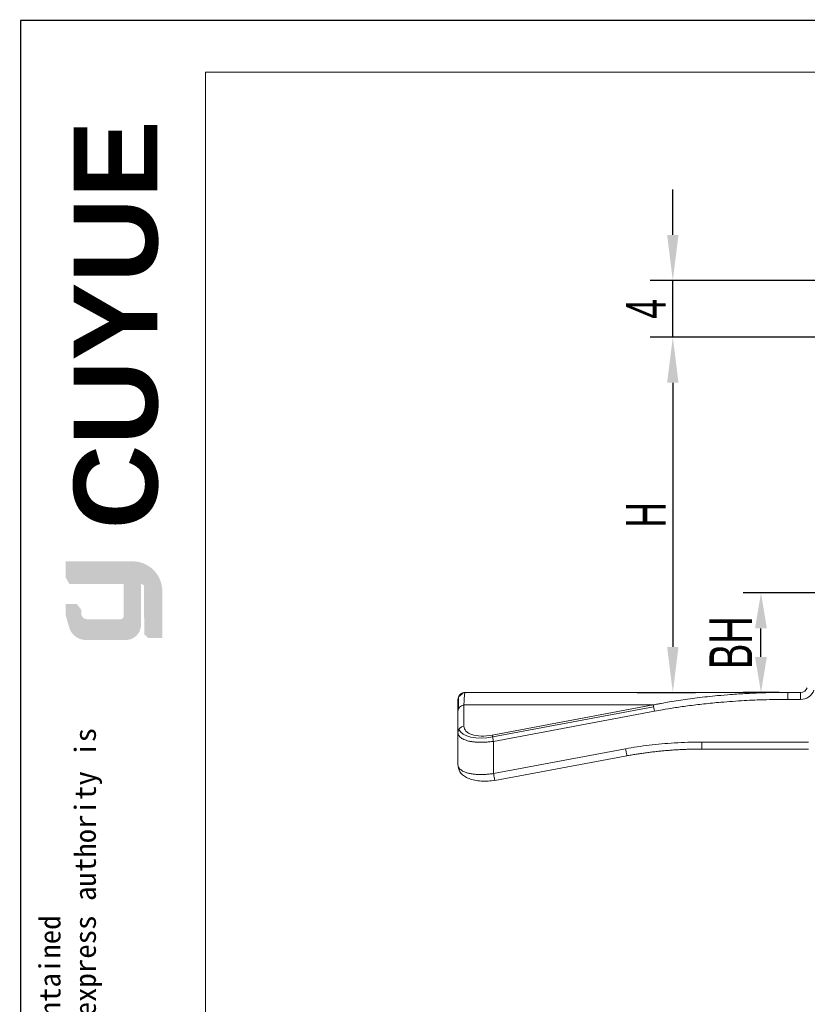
# Model space of a CAD drawing. Header units: inches. Extents: x 155664 to 155881, y 131463 to 131616.
# Tile 2 of 5: x 155664 to 155719, y 131547 to 131616. Entities that reach past the tile are written whole.
import ezdxf

# ---------------------------------------------------------------- set-up
doc = ezdxf.new("R2010")
doc.units = ezdxf.units.IN
for name, color, linetype, lineweight in [('1', 7, 'Continuous', 18), ('实线层', 7, 'Continuous', 25), ('尺寸线层', 3, 'Continuous', 18), ('粗实线层', 7, 'Continuous', 35)]:
    doc.layers.add(name, color=color, linetype=linetype, lineweight=lineweight)
doc.styles.add('ARIAL', font='arial.ttf')
doc.styles.get("Standard").update_dxf_attribs({"font": 'arial.ttf'})
doc.styles.add('标准', font='txt', dxfattribs={"width": 0.667})
doc.dimstyles.new('对齐', dxfattribs={"dimtxt": 3, "dimasz": 2.5, "dimexe": 1.25, "dimexo": 0.625, "dimtad": 1, "dimdsep": 46, "dimtxsty": '标准', "dimcen": 2.5, "dimclrd": 3, "dimclre": 3, "dimclrt": 3, "dimadec": 0, "dimazin": 0, "dimtfac": 1, "dimtmove": 0, "dimatfit": 3, "dimfxl": 1, "dimarcsym": 0})
doc.dimstyles.new('标准', dxfattribs={"dimscale": 0.8, "dimtxt": 3.5, "dimasz": 4, "dimexe": 2, "dimexo": 0, "dimtad": 1, "dimdec": 1, "dimdsep": 46, "dimtxsty": '标准', "dimblk": '_CAXARROW', "dimcen": 0, "dimdle": 8, "dimazin": 2, "dimtfac": 0.707107, "dimtmove": 0, "dimatfit": 3, "dimfxl": 1, "dimtolj": 1, "dimarcsym": 1})

# ---------------------------------------------------------------- blocks, each defined once
blk = doc.blocks.new('_CAXARROW')
blk.add_hatch(color=0).paths.add_polyline_path([(0, 0), (-1, 0.125), (-1, -0.125)], flags=0)
blk = doc.blocks.new('*D20')
at = {"layer": 'Defpoints', "color": 0, "transparency": 16777216}
for p in [(155715.9201360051, 131576.0063817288), (155724.4164284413, 131576.0063817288), (155717.8140613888, 131569.0063824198), (155805.3105698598, 131536.1846303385), (155798.4063655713, 131514.7701034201)]:
    blk.add_point(p, dxfattribs=at)
at = {"layer": '尺寸线层', "color": 3, "linetype": 'Continuous', "lineweight": -2, "transparency": 16777216}
for p, q in [((155723.7914284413, 131576.0063817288), (155714.6701360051, 131576.0063817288)), ((155715.9201360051, 131571.5063824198), (155715.9201360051, 131573.5063817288)), ((155717.1890613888, 131569.0063824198), (155714.6701360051, 131569.0063824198))]:
    blk.add_line(p, q, dxfattribs=at)
at = {"layer": '尺寸线层', "color": 0, "linetype": 'Continuous', "lineweight": -2, "transparency": 16777216}
for p, q in [((155806.2925011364, 131539.2302519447), (155807.274432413, 131542.2758735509)), ((155805.3105698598, 131536.1846303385), (155798.4063655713, 131514.7701034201)), ((155797.4244342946, 131511.7244818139), (155795.0790191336, 131504.4497903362)), ((155795.0790191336, 131504.4497903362), (155787.9099134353, 131504.4497903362))]:
    blk.add_line(p, q, dxfattribs=at)
at = {"layer": '尺寸线层', "color": 3, "transparency": 16777216}
for points in [[(155715.5034693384, 131573.5063817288), (155716.3368026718, 131573.5063817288), (155715.9201360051, 131576.0063817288)], [(155715.5034693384, 131571.5063824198), (155716.3368026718, 131571.5063824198), (155715.9201360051, 131569.0063824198)]]:
    blk.add_solid(points, dxfattribs=at)
at = {"layer": '尺寸线层', "color": 0, "lineweight": -2, "transparency": 16777216, "xscale": 3.2, "yscale": 3.2, "zscale": 3.2}
for p, rotation in [((155805.3105698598, 131536.1846303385), 252.1302888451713), ((155798.4063655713, 131514.7701034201), 72.13028884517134)]:
    blk.add_blockref('_CAXARROW', p, dxfattribs=dict(at, rotation=rotation))
at = {"layer": '尺寸线层', "color": 3, "transparency": 16777216, "insert": (155713.7951360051, 131572.5063820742), "char_height": 3, "attachment_point": 5, "rotation": 90, "style": '标准'}
blk.add_mtext('BH', dxfattribs=at)
at = {"layer": '尺寸线层', "color": 0, "transparency": 16777216, "insert": (155791.2444662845, 131506.3497903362), "char_height": 2.8, "width": 12.85774782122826, "attachment_point": 5, "style": '标准'}
blk.add_mtext('\\A1;%%C22.5', dxfattribs=at)
blk = doc.blocks.new('*D27')
at = {"layer": 'Defpoints', "color": 0, "transparency": 16777216}
for p in [(155725.6816755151, 131594.0063817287), (155707.2066729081, 131569.0063832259), (155709.719529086, 131569.0063832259)]:
    blk.add_point(p, dxfattribs=at)
at = {"layer": '尺寸线层', "color": 0, "linetype": 'Continuous', "lineweight": -2, "transparency": 16777216}
for p, q in [((155725.6816755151, 131594.0063817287), (155708.119529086, 131594.0063817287)), ((155709.719529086, 131590.8063817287), (155709.719529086, 131572.2063832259)), ((155707.2066729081, 131569.0063832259), (155711.319529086, 131569.0063832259))]:
    blk.add_line(p, q, dxfattribs=at)
at = {"layer": '尺寸线层', "color": 0, "lineweight": -2, "transparency": 16777216, "xscale": 3.2, "yscale": 3.2, "zscale": 3.2}
for p, rotation in [((155709.719529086, 131594.0063817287), 90), ((155709.719529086, 131569.0063832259), 270)]:
    blk.add_blockref('_CAXARROW', p, dxfattribs=dict(at, rotation=rotation))
at = {"layer": '尺寸线层', "color": 0, "transparency": 16777216, "insert": (155707.819529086, 131581.5063824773), "char_height": 2.8, "width": 5.600000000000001, "attachment_point": 5, "rotation": 90, "style": '标准'}
blk.add_mtext('\\A1;H', dxfattribs=at)
blk = doc.blocks.new('*D29')
at = {"layer": 'Defpoints', "color": 0, "transparency": 16777216}
for p in [(155709.719529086, 131598.0063817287), (155730.6015959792, 131598.0063817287), (155721.7671651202, 131594.0063817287)]:
    blk.add_point(p, dxfattribs=at)
at = {"layer": '尺寸线层', "color": 0, "linetype": 'Continuous', "lineweight": -2, "transparency": 16777216}
for p, q in [((155709.719529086, 131601.2063817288), (155709.719529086, 131604.4063817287)), ((155730.6015959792, 131598.0063817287), (155708.119529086, 131598.0063817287)), ((155709.719529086, 131594.0063817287), (155709.719529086, 131598.0063817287)), ((155721.7671651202, 131594.0063817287), (155708.119529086, 131594.0063817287)), ((155709.719529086, 131590.8063817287), (155709.719529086, 131587.6063817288))]:
    blk.add_line(p, q, dxfattribs=at)
at = {"layer": '尺寸线层', "color": 0, "lineweight": -2, "transparency": 16777216, "xscale": 3.2, "yscale": 3.2, "zscale": 3.2}
for p, rotation in [((155709.719529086, 131598.0063817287), 270), ((155709.719529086, 131594.0063817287), 90)]:
    blk.add_blockref('_CAXARROW', p, dxfattribs=dict(at, rotation=rotation))
at = {"layer": '尺寸线层', "color": 0, "transparency": 16777216, "insert": (155707.819529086, 131596.0063817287), "char_height": 2.8, "width": 5.600000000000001, "attachment_point": 5, "rotation": 90, "style": '标准'}
blk.add_mtext('\\A1;4', dxfattribs=at)

msp = doc.modelspace()

# ---------------------------------------------------------------- hatches: boundary and pattern name
at = {"layer": '实线层'}
h = msp.add_hatch(color=251, dxfattribs=at)
edge = h.paths.add_edge_path(flags=0)
edge.add_line((155667.0115935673, 131578.23661171), (155667.2669102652, 131577.8756738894))
edge.add_line((155667.2669102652, 131577.8756738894), (155671.7678143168, 131577.8756738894))
edge.add_arc((155671.8472675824, 131575.8385934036), 2.038629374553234, 18.25845757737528, 92.23360366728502, ccw=False)
edge.add_arc((155671.71282248, 131576.139524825), 2.097807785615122, 9.265836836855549, 88.49787900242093)
edge.add_line((155671.7678143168, 131578.23661171), (155667.0115935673, 131578.23661171))
h = msp.add_hatch(color=254, dxfattribs=at)
h.paths.add_polyline_path([(155667.0115935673, 131574.457230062), (155667.2669102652, 131573.5403605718), (155667.2669102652, 131574.8010010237), (155667.0115935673, 131575.2345650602)], flags=0)
h.paths.add_polyline_path([(155667.2669102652, 131576.6475349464), (155667.2669102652, 131577.8756738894), (155667.0115935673, 131578.23661171), (155667.0115935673, 131577.100251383)], flags=0)
h = msp.add_hatch(color=251, dxfattribs=at)
edge = h.paths.add_edge_path(flags=0)
edge.add_line((155670.8633749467, 131574.1581976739), (155668.5155886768, 131574.1581976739))
edge.add_arc((155668.514750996, 131574.5593895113), 0.4011927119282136, 193.896233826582, 270.11963230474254, ccw=False)
edge.add_line((155668.125300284, 131574.4630373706), (155668.125300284, 131574.173714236))
edge.add_arc((155668.514750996, 131574.2700663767), 0.4011927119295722, 193.896233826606, 270.1196323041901)
edge.add_line((155668.5155886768, 131573.8688745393), (155671.037924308, 131573.8688745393))
edge.add_arc((155671.0497712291, 131574.1587647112), 0.2901321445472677, 267.6597996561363, 364.9883187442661)
edge.add_line((155671.3388044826, 131574.1839924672), (155671.3388044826, 131576.6475349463))
edge.add_line((155671.3388044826, 131576.6475349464), (155671.09456864, 131576.6475349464))
edge.add_line((155671.09456864, 131576.6475349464), (155671.09456864, 131574.3433620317))
edge.add_arc((155670.8705520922, 131574.3861512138), 0.2280664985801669, 268.19663099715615, 349.1862447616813, ccw=False)
h = msp.add_hatch(color=251, dxfattribs=at)
edge = h.paths.add_edge_path(flags=0)
edge.add_line((155672.5416222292, 131573.0894393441), (155672.8258197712, 131572.831203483))
edge.add_line((155672.8258197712, 131572.831203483), (155672.8258197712, 131576.034982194))
edge.add_arc((155672.0644852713, 131575.9176046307), 0.7703296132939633, 8.764480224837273, 53.88699480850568)
edge.add_line((155672.5185019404, 131576.5399201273), (155672.5416222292, 131573.0894393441))
msp.add_hatch(color=251, dxfattribs=at).paths.add_polyline_path([(155668.125300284, 131574.8010010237), (155667.7958667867, 131575.2345650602), (155667.0115935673, 131575.2345650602), (155667.2669102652, 131574.8010010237)], flags=0)
h = msp.add_hatch(color=30, dxfattribs=at)
edge = h.paths.add_edge_path(flags=0)
edge.add_arc((155668.5147509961, 131574.2700663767), 0.4011927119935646, 193.8962338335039, 270.1196323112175, ccw=False)
edge.add_line((155668.125300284, 131574.173714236), (155668.125300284, 131574.8010010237))
edge.add_line((155668.125300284, 131574.8010010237), (155667.2669102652, 131574.8010010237))
edge.add_line((155667.2669102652, 131574.8010010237), (155667.2669102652, 131573.5403605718))
edge.add_arc((155668.4508383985, 131573.9353631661), 1.248083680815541, 198.4506221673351, 263.40139447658)
edge.add_line((155668.3074173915, 131572.6955473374), (155671.3388044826, 131572.6955473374))
edge.add_arc((155671.2393133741, 131573.7634961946), 1.072573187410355, 275.322366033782, 362.723369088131)
edge.add_line((155672.3106751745, 131573.8144582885), (155672.3106751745, 131574.4865416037))
edge.add_line((155672.3106751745, 131574.4865416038), (155671.3388044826, 131574.4865416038))
edge.add_line((155671.3388044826, 131574.4865416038), (155671.3388044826, 131574.1839924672))
edge.add_arc((155671.0497712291, 131574.1587647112), 0.2901321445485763, -92.34020034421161, 4.988318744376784, ccw=False)
edge.add_line((155671.037924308, 131573.8688745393), (155668.5155886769, 131573.8688745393))
at = {"layer": '尺寸线层'}
h = msp.add_hatch(color=179, dxfattribs=at)
edge = h.paths.add_edge_path(flags=0)
edge.add_line((155671.7678143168, 131577.8756738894), (155667.2669102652, 131577.8756738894))
edge.add_line((155667.2669102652, 131577.8756738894), (155667.2669102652, 131576.6475349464))
edge.add_line((155667.2669102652, 131576.6475349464), (155671.3388044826, 131576.6475349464))
edge.add_line((155671.3388044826, 131576.6475349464), (155671.3388044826, 131574.4865416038))
edge.add_line((155671.3388044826, 131574.4865416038), (155672.3106751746, 131574.4865416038))
edge.add_line((155672.3106751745, 131574.4865416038), (155672.3106751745, 131576.6475349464))
edge.add_arc((155672.0644852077, 131575.9176045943), 0.770329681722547, 8.764482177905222, 71.3618445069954, ccw=False)
edge.add_line((155672.8258197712, 131576.034982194), (155672.8258197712, 131572.831203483))
edge.add_line((155672.8258197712, 131572.831203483), (155673.810328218, 131572.831203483))
edge.add_line((155673.810328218, 131572.831203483), (155673.810328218, 131576.1039269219))
edge.add_arc((155671.7128228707, 131576.1395248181), 2.097807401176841, 359.0276957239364, 369.2658387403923)
edge.add_arc((155671.8472675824, 131575.8385934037), 2.038629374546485, 18.25845757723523, 92.23360366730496)

# ---------------------------------------------------------------- linework, layer by layer
at = {"lineweight": 13}
msp.add_line((155676.8577484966, 131465.4971215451), (155676.8577484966, 131612.6581836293), dxfattribs=at)
at = {"color": 7, "linetype": 'Continuous', "lineweight": 13}
msp.add_lwpolyline([(155663.8267635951, 131616.3132678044, 0.09503218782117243, 0.09503218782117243, 0), (155880.9387635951, 131616.3132678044, 0.09503218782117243, 0.09503218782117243, 0)], format="xyseb", dxfattribs=at)
at = {"layer": '1', "linetype": 'Continuous'}
for p, q in [((155717.8140948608, 131569.0063839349), (155695.1215195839, 131569.006382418)), ((155717.8140667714, 131569.0063814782), (155718.7086319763, 131569.0063817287)), ((155717.8140759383, 131568.5063736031), (155717.8140759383, 131569.0063817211)), ((155694.6065256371, 131568.4778393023), (155694.6065256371, 131567.6811423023)), ((155694.6065256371, 131567.6811423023), (155694.6065271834, 131566.184250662)), ((155708.4232810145, 131567.6811406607), (155708.3405830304, 131568.1221965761)), ((155694.606527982, 131563.9169560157), (155694.6065271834, 131566.184250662)), ((155694.6065258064, 131565.5063824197), (155694.6065261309, 131565.4994585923)), ((155694.6065258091, 131565.4122446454), (155694.6065258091, 131565.0348166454)), ((155694.6065258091, 131565.0348166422), (155694.6065279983, 131563.9169559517)), ((155711.7679421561, 131565.5063824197), (155711.7679421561, 131565.0063824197)), ((155717.8140744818, 131565.0063826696), (155711.7679586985, 131565.0063843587)), ((155719.2579055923, 131565.0063817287), (155717.8140744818, 131565.0063809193)), ((155697.1986690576, 131562.8005198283), (155706.493924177, 131564.5433913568))]:
    msp.add_line(p, q, dxfattribs=at)
at = {"layer": '1', "linetype": 'Continuous', "lineweight": 5}
for p, q in [((155718.708631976, 131568.5063817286), (155718.708631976, 131569.0063817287)), ((155718.7086319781, 131568.5063817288), (155717.8140724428, 131568.5063817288)), ((155695.0238280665, 131568.1221960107), (155695.02382796, 131566.6253050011)), ((155695.0238280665, 131568.1221960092), (155708.3405881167, 131568.1221975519)), ((155708.3405829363, 131568.1221975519), (155697.0238279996, 131566.0003050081)), ((155708.36589378, 131567.9872059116), (155697.0491384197, 131565.8653142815)), ((155697.1065250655, 131565.5592506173), (155708.4232810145, 131567.6811406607)), ((155697.1065250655, 131565.5592506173), (155697.1065249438, 131563.291955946)), ((155706.4017819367, 131565.0348166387), (155697.1065249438, 131563.291955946)), ((155711.7679421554, 131565.5063824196), (155717.8140741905, 131565.5063824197)), ((155717.8140741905, 131565.5063831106), (155719.257942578, 131565.5063822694))]:
    msp.add_line(p, q, dxfattribs=at)
at = {"layer": '1', "linetype": 'Continuous'}
msp.add_arc((155718.708631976, 131569.5063817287), 0.5, 270, 339.9999999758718, dxfattribs=at)
at = {"layer": '1', "linetype": 'Continuous', "lineweight": 5}
msp.add_arc((155718.708631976, 131569.5063817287), 1, 270, 339.9999974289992, dxfattribs=at)
at = {"layer": '1', "linetype": 'Continuous'}
for centre, major_axis, ratio, start_param, end_param in [((155695.1065256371, 131567.6811422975), (0.5, 0), 0.8944271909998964, 1.736955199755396, 3.141592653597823), ((155695.1065256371, 131566.184250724), (-0.5, 6.123233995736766e-17), 0.8944271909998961, 4.878547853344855, 6.283185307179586), ((155695.1065256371, 131563.9169560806), (-0.5, 6.123233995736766e-17), 0.8944271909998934, 0, 0.2970740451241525)]:
    msp.add_ellipse(centre, major_axis=major_axis, ratio=ratio, start_param=start_param, end_param=end_param, dxfattribs=at)
at = {"layer": '1', "linetype": 'Continuous', "lineweight": 5}
msp.add_ellipse((155697.1065256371, 131567.1260743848), major_axis=(-2.482847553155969, -0.6117084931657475), ratio=0.4779223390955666, start_param=0.1021641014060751, end_param=1.430607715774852, dxfattribs=at)
at = {"layer": '1', "linetype": 'Continuous'}
for points, knots in [([(155695.106228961, 131569.0063638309), (155695.0473212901, 131569.0063286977), (155694.9837772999, 131568.9955581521), (155694.8607512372, 131568.9467874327), (155694.8016501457, 131568.9086227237), (155694.7040892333, 131568.8110049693), (155694.6659589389, 131568.7518816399), (155694.6172598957, 131568.6288270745), (155694.6065263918, 131568.5652767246), (155694.6065256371, 131568.5063689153)], [0, 0, 0, 0, 0.1959412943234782, 0.1959412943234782, 0.3918825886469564, 0.3918825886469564, 0.5878238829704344, 0.5878238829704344, 0.7837651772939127, 0.7837651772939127, 0.7837651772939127, 0.7837651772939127]), ([(155695.1062265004, 131569.0063686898), (155695.1041662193, 131569.0053224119), (155695.1001603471, 131569.0032880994), (155695.0942401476, 131568.9895795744), (155695.0886944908, 131568.9697835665), (155695.084874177, 131568.9510271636), (155695.0829015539, 131568.9398363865), (155695.0826279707, 131568.9382549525)], [0, 0, 0, 0, 0.01940941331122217, 0.03773835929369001, 0.05498683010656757, 0.07115482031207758, 0.07376225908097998, 0.07376225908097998, 0.07376225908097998, 0.07376225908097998]), ([(155708.6632375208, 131568.1846907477), (155708.7434526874, 131568.2000643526), (155709.0203820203, 131568.2525099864), (155709.5039907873, 131568.3374979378), (155710.1233524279, 131568.4378527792), (155710.7707491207, 131568.5329517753), (155711.4461358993, 131568.6221671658), (155712.1495133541, 131568.7045327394), (155712.9325122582, 131568.784419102), (155713.8571577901, 131568.8631822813), (155714.9856646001, 131568.9362140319), (155716.3283498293, 131568.9941437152), (155717.2951649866, 131569.0021079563), (155717.8140613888, 131569.0063824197)], [0, 0, 0, 0, 0.2450257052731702, 0.8455623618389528, 1.472981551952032, 2.127300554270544, 2.80853459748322, 3.516697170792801, 4.251800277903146, 5.169683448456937, 6.30048991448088, 7.644225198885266, 9.2008900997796, 9.2008900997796, 9.2008900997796, 9.2008900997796]), ([(155695.1104739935, 131568.9927198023), (155695.0792680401, 131568.9929026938), (155695.0161555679, 131568.9875480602), (155694.9214701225, 131568.9608561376), (155694.8303663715, 131568.9138387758), (155694.7771095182, 131568.870494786), (155694.7520962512, 131568.8454966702)], [0, 0, 0, 0, 0.09251969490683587, 0.1907120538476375, 0.2930794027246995, 0.3976576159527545, 0.3976576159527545, 0.3976576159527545, 0.3976576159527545]), ([(155708.4232808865, 131567.6811406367), (155708.6148587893, 131567.7159688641), (155709.0646300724, 131567.7977357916), (155709.8416245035, 131567.9250260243), (155710.8116406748, 131568.066239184), (155711.9198868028, 131568.2017177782), (155713.2504682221, 131568.3302194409), (155714.446012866, 131568.4151744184), (155715.4409852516, 131568.4643068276), (155716.1749954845, 131568.4905688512), (155716.9484584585, 131568.5073384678), (155717.5256547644, 131568.5067002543), (155717.8140699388, 131568.5063813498)], [0, 0, 0, 0, 0.5841555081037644, 1.37143359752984, 2.361942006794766, 3.524739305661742, 4.72058332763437, 6.371982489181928, 7.119891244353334, 7.709086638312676, 8.575420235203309, 9.440655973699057, 9.440655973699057, 9.440655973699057, 9.440655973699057]), ([(155694.6862065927, 131565.9475383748), (155694.6853343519, 131565.9487331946), (155694.6587983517, 131565.9854023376), (155694.6178181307, 131566.0617864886), (155694.6103440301, 131566.1428411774), (155694.6065256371, 131566.184250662)], [0, 0, 0, 0, 0.004115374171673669, 0.1261511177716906, 0.2536176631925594, 0.2536176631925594, 0.2536176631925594, 0.2536176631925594]), ([(155694.6276679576, 131563.7992375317), (155694.6341678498, 131563.6158122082), (155694.7336229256, 131563.3695672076), (155695.0487325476, 131563.0925876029), (155695.374642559, 131562.9259743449), (155695.778495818, 131562.8094897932), (155696.2392095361, 131562.7506066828), (155696.7313769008, 131562.7517158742), (155697.056115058, 131562.789092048), (155697.2188431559, 131562.8167567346)], [0, 0, 0, 0, 0.7692775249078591, 1.15765816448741, 1.546776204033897, 1.93522047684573, 2.320884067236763, 2.701352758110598, 3.074838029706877, 3.074838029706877, 3.074838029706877, 3.074838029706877])]:
    msp.add_open_spline(points, degree=3, knots=knots, dxfattribs=at)
for points, degree in [([(155694.9229422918, 131568.9169765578), (155694.6411270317, 131568.6891426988)], 1), ([(155694.6421268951, 131568.6389988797), (155694.6416241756, 131568.4764839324), (155694.6411288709, 131567.8446167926)], 2), ([(155706.4017819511, 131565.0348166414), (155706.928620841, 131565.133640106), (155708.0281384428, 131565.3024825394), (155709.8088911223, 131565.4652064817), (155711.098651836, 131565.5064115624), (155711.7679421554, 131565.5063824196)], 3), ([(155706.462750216, 131564.537522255), (155709.1095070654, 131565.0187368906), (155711.7998242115, 131565.0186091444)], 2)]:
    msp.add_open_spline(points, degree=degree, dxfattribs=at)
at = {"layer": '1', "linetype": 'Continuous', "lineweight": 5}
for points, knots in [([(155695.0826281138, 131568.9382557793), (155695.0813186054, 131568.9306862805), (155695.0785571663, 131568.9132933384), (155695.0745100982, 131568.8832010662), (155695.0705812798, 131568.8493993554), (155695.0670093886, 131568.8148962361), (155695.0610240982, 131568.7523687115), (155695.0526193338, 131568.6505967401), (155695.0422441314, 131568.4921781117), (155695.0327181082, 131568.3183083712), (155695.0267338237, 131568.1862982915), (155695.023827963, 131568.1221965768)], [0, 0, 0, 0, 0.05206056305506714, 0.110488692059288, 0.1644097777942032, 0.213823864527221, 0.2587310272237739, 0.4101285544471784, 0.5538832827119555, 0.6900009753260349, 0.8184884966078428, 0.8184884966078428, 0.8184884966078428, 0.8184884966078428]), ([(155697.0238283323, 131566.0003050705), (155696.7572233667, 131565.9503427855), (155696.2146559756, 131565.9033275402), (155695.3098454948, 131566.0499875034), (155695.0238810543, 131566.3795244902), (155695.02382796, 131566.6253051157)], [0, 0, 0, 0, 0.577320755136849, 1.154641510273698, 2.309283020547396, 2.309283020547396, 2.309283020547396, 2.309283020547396]), ([(155697.1065256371, 131565.5592506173), (155697.0566802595, 131565.5521407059), (155696.9571692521, 131565.5379465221), (155696.8080753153, 131565.5213096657), (155696.6601698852, 131565.5081428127), (155696.5139306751, 131565.4987731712), (155696.3698901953, 131565.4931135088), (155696.2285550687, 131565.4911871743), (155696.0904252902, 131565.4929879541), (155695.9559868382, 131565.4985175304), (155695.8257115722, 131565.5077753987), (155695.7000548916, 131565.5207618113), (155695.5794554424, 131565.5374760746), (155695.4643292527, 131565.5579204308), (155695.3297084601, 131565.5876995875), (155695.1795840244, 131565.6312133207), (155695.0222840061, 131565.6929219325), (155694.882868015, 131565.7668669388), (155694.7673064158, 131565.8519540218), (155694.7100632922, 131565.9148587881), (155694.686206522, 131565.9475384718)], [0, 0, 0, 0, 0.1143457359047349, 0.2282791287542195, 0.3418688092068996, 0.4551840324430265, 0.5682945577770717, 0.6812705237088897, 0.7941823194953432, 0.9071004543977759, 1.020095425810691, 1.133237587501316, 1.246597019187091, 1.360243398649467, 1.474245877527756, 1.668132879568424, 1.87200948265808, 2.086126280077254, 2.310699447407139, 2.537619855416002, 2.537619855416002, 2.537619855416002, 2.537619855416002]), ([(155697.0238276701, 131566.000304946), (155697.0313734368, 131565.9600608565), (155697.0432907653, 131565.8965017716), (155697.0723354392, 131565.7415968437), (155697.0894168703, 131565.6504958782), (155697.1065253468, 131565.55925067)], [0, 0, 0, 0, 0.2243701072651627, 0.2243701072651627, 0.4487402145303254, 0.4487402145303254, 0.4487402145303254, 0.4487402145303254]), ([(155706.493924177, 131564.5433913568), (155706.4939221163, 131564.5434023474), (155706.4938846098, 131564.5436023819), (155706.4930340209, 131564.5481388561), (155706.4882333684, 131564.5737423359), (155706.4717733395, 131564.661529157), (155706.4601318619, 131564.7236170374), (155706.4329068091, 131564.8688173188), (155706.4173528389, 131564.9517718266), (155706.4017819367, 131565.0348166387)], [0, 0, 0, 0, 0.01523528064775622, 0.01523528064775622, 0.1768198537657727, 0.1768198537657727, 0.3384044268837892, 0.3384044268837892, 0.4999890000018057, 0.4999890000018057, 0.4999890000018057, 0.4999890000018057]), ([(155697.1065249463, 131563.2919559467), (155697.0550835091, 131563.2845874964), (155696.9517495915, 131563.2697859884), (155696.7960838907, 131563.2521597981), (155696.6400013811, 131563.238159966), (155696.484280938, 131563.2283954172), (155696.3297467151, 131563.2229423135), (155696.1772489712, 131563.2220277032), (155696.027687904, 131563.2258088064), (155695.8818940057, 131563.2342944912), (155695.7407474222, 131563.2475165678), (155695.6051416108, 131563.2654954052), (155695.4757796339, 131563.2880473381), (155695.3532843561, 131563.3151736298), (155695.2326376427, 131563.3478376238), (155695.1107751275, 131563.3883598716), (155694.9875647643, 131563.4403283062), (155694.8695126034, 131563.5054933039), (155694.7635001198, 131563.5852346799), (155694.6781331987, 131563.6806508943), (155694.6183192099, 131563.7917873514), (155694.6105601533, 131563.8742020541), (155694.6065350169, 131563.9169560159)], [0, 0, 0, 0, 0.1080988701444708, 0.2171455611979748, 0.3270740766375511, 0.4378499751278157, 0.5494504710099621, 0.6618595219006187, 0.7750680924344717, 0.8890456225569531, 1.003740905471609, 1.119115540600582, 1.235167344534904, 1.351863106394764, 1.469458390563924, 1.605177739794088, 1.758897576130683, 1.930466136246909, 2.119781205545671, 2.326677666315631, 2.551197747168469, 2.793228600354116, 2.793228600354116, 2.793228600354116, 2.793228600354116]), ([(155697.1065247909, 131563.2919559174), (155697.1220938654, 131563.2089208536), (155697.1376460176, 131563.1259760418), (155697.164868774, 131562.9807880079), (155697.1765097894, 131562.9187025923), (155697.1900847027, 131562.8463030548), (155697.1939835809, 131562.8255090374), (155697.1962744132, 131562.8132912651)], [0, 0, 0, 0, 0.183823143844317, 0.183823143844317, 0.367646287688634, 0.367646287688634, 0.4870060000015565, 0.4870060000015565, 0.4870060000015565, 0.4870060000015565])]:
    msp.add_open_spline(points, degree=3, knots=knots, dxfattribs=at)
msp.add_open_spline([(155708.3405831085, 131568.1221965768), (155708.4481148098, 131568.1431335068), (155708.5556465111, 131568.1640704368), (155708.6632375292, 131568.1846907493)], degree=3, dxfattribs=at)
at = {"layer": '实线层'}
msp.add_line((155663.8267635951, 131616.3132678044), (155663.8267635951, 131462.7997324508), dxfattribs=at)
at = {"layer": '实线层', "lineweight": 13}
msp.add_line((155676.8577484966, 131612.6581836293), (155877.28367942, 131612.6581836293), dxfattribs=at)

# ---------------------------------------------------------------- texts
at = {"layer": '粗实线层', "color": 49, "insert": (155667.582438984, 131580.4856188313), "char_height": 5.887991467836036, "width": 24.88295044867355, "attachment_point": 1, "rotation": 90, "style": 'ARIAL'}
msp.add_mtext('{\\farial|b1|i0|c0|p34;CUYUE}', dxfattribs=at)
at = {"layer": '粗实线层', "color": 3, "insert": (155665.1529265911, 131481.1860020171), "char_height": 1.493171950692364, "width": 87.72389518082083, "attachment_point": 1, "rotation": 90}
msp.add_mtext('{\\fSimHei|b0|i0|c0|p34;We reserve all rights in this document and in the information contained therein,reproduction,use or disclosure to third parties without express authority is strictly forbidden. copyright 2023CUYUE}', dxfattribs=at)

# ---------------------------------------------------------------- dimensions: what is measured, and where the dimension line sits
at = {"layer": '尺寸线层', "color": 3}
dim = msp.add_linear_dim(base=(155709.719529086, 131598.0063817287), p1=(155721.7671651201, 131594.0063817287), p2=(155730.6015959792, 131598.0063817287), angle=90, dimstyle='标准', override={"dimsah": 1, "dimtzin": 8}, dxfattribs=at)
dim.commit()
dim.dimension.update_dxf_attribs({"geometry": '*D29', "text_midpoint": (155707.819529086, 131596.0063817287)})
dim = msp.add_linear_dim(base=(155709.719529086, 131569.0063832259), p1=(155725.681675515, 131594.0063817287), p2=(155707.206672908, 131569.0063832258), angle=270, text='H', dimstyle='标准', override={"dimsah": 1}, dxfattribs=at)
dim.commit()
dim.dimension.update_dxf_attribs({"geometry": '*D27', "text_midpoint": (155707.819529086, 131581.5063824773)})
at = {"layer": '尺寸线层'}
dim = msp.add_diameter_dim_2p(p1=(155805.3105698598, 131536.1846303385), p2=(155798.4063655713, 131514.7701034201), dimstyle='标准', override={"dimtoh": 1, "dimpost": '%%C<>', "dimsah": 1, "dimatfit": 1}, dxfattribs=at)
dim.commit()
dim.dimension.update_dxf_attribs({"geometry": '*D20', "text_midpoint": (155791.2444662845, 131504.4497903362), "dimtype": 163})
dim = msp.add_linear_dim(base=(155715.9201360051, 131576.0063817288), p1=(155717.8140613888, 131569.0063824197), p2=(155724.4164284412, 131576.0063817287), angle=90, text='BH', dimstyle='对齐', override={"dimarcsym": 1}, dxfattribs=at)
dim.commit()
dim.dimension.update_dxf_attribs({"geometry": '*D20', "text_midpoint": (155713.7951360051, 131572.5063820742)})

doc.saveas('drawing.dxf')
